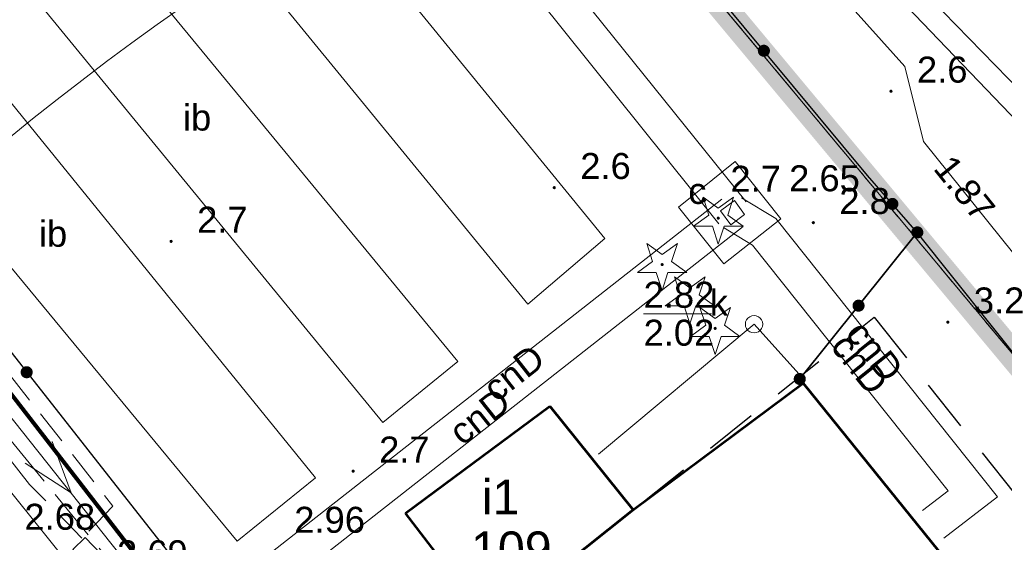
# Model space of a CAD drawing. Extents: x 5474185 to 5474933, y 5916077 to 5916824.
# Tile 221 of 256: x 5474610 to 5474638, y 5916410 to 5916425. Entities that reach past the tile are written whole.
import ezdxf
from ezdxf.enums import TextEntityAlignment as Align

# ---------------------------------------------------------------- set-up
doc = ezdxf.new("R2010")
doc.units = 0
for name, pattern in [('DASHDOT', [1, 0.5, -0.25, 0, -0.25]), ('PRZER1-1', [1, 0.5, -0.5]), ('PRZER2-1', [1.5, 1, -0.5]), ('PRZER3-1', [2, 1.5, -0.5]), ('PRZER3-2', [2.5, 1.5, -1])]:
    doc.linetypes.add(name, pattern=pattern)
doc.layers.add('1-GRAN', color=5, linetype='DASHDOT')
doc.layers.add('I-SCIANA', color=12, linetype='CONTINUOUS')
for name, color, linetype, lineweight in [('GESBZO', 253, 'CONTINUOUS', 50), ('GESBZO_O', 253, 'CONTINUOUS', 50), ('GESDZI', 253, 'CONTINUOUS', 18), ('GESUZY', 253, 'CONTINUOUS', 18), ('GSLKOG', 253, 'CONTINUOUS', 35), ('GSPRDI', 253, 'CONTINUOUS', 18), ('GSPWPN', 253, 'CONTINUOUS', 13), ('GSPWPN_O', 253, 'CONTINUOUS', 13), ('GSPWPS_O', 253, 'CONTINUOUS', 13), ('GSSIIN', 253, 'CONTINUOUS', 18), ('GSSIIN_O', 253, 'CONTINUOUS', 18), ('GSSKOA', 253, 'CONTINUOUS', 18), ('GSSUTR', 254, 'CONTINUOUS', 18), ('GULCPR', 254, 'CONTINUOUS', 18), ('GULCPR_O', 254, 'CONTINUOUS', 18), ('GULEPR', 254, 'CONTINUOUS', 18), ('GULGPR', 254, 'CONTINUOUS', 18), ('GULKPR', 7, 'CONTINUOUS', 18), ('GULWPR', 7, 'CONTINUOUS', 18), ('GUPIWZ', 253, 'CONTINUOUS', 18), ('GUPIWZ_O', 253, 'CONTINUOUS', 18), ('GUPKKS', 253, 'CONTINUOUS', 18), ('GUPKSD', 61, 'CONTINUOUS', 18), ('GUPPRZ_O', 40, 'CONTINUOUS', 18), ('GUSIKP', 253, 'CONTINUOUS', 18), ('IS HP zasięg', 251, 'CONTINUOUS', 20), ('IS ks', 34, 'CONTINUOUS', 40)]:
    doc.layers.add(name, color=color, linetype=linetype, lineweight=lineweight)
doc.styles.add('Arial', font='arial.ttf')

msp = doc.modelspace()

# ---------------------------------------------------------------- hatches: boundary and pattern name
at = {"layer": 'GSLKOG'}
for points in [[(5474631.448044, 5916423.544007), (5474631.403499, 5916423.554141), (5474631.363092, 5916423.575458), (5474631.329581, 5916423.606506), (5474631.305247, 5916423.64517), (5474631.291749, 5916423.688815), (5474631.290007, 5916423.734465), (5474631.30014, 5916423.779011), (5474631.321457, 5916423.819418), (5474631.352505, 5916423.852929), (5474631.391169, 5916423.877263), (5474631.434814, 5916423.890761), (5474631.480465, 5916423.892503), (5474631.525011, 5916423.88237), (5474631.565417, 5916423.861053), (5474631.598929, 5916423.830004), (5474631.623262, 5916423.791341), (5474631.63676, 5916423.747695), (5474631.638503, 5916423.702045), (5474631.628369, 5916423.657499), (5474631.607052, 5916423.617093), (5474631.576004, 5916423.583581), (5474631.53734, 5916423.559247), (5474631.493695, 5916423.54575)], [(5474631.448044, 5916423.544007), (5474631.403499, 5916423.554141), (5474631.363092, 5916423.575458), (5474631.329581, 5916423.606506), (5474631.305247, 5916423.64517), (5474631.291749, 5916423.688815), (5474631.290007, 5916423.734465), (5474631.30014, 5916423.779011), (5474631.321457, 5916423.819418), (5474631.352505, 5916423.852929), (5474631.391169, 5916423.877263), (5474631.434814, 5916423.890761), (5474631.480465, 5916423.892503), (5474631.525011, 5916423.88237), (5474631.565417, 5916423.861053), (5474631.598929, 5916423.830004), (5474631.623262, 5916423.791341), (5474631.63676, 5916423.747695), (5474631.638503, 5916423.702045), (5474631.628369, 5916423.657499), (5474631.607052, 5916423.617093), (5474631.576004, 5916423.583581), (5474631.53734, 5916423.559247), (5474631.493695, 5916423.54575)], [(5474635.15866, 5916419.125367), (5474635.113849, 5916419.134253), (5474635.072863, 5916419.154434), (5474635.038498, 5916419.184535), (5474635.013094, 5916419.222504), (5474634.998384, 5916419.265756), (5474634.995367, 5916419.31134), (5474635.004253, 5916419.356151), (5474635.024434, 5916419.397137), (5474635.054535, 5916419.431502), (5474635.092504, 5916419.456906), (5474635.135756, 5916419.471616), (5474635.18134, 5916419.474633), (5474635.226151, 5916419.465747), (5474635.267137, 5916419.445566), (5474635.301502, 5916419.415465), (5474635.326906, 5916419.377496), (5474635.341616, 5916419.334244), (5474635.344633, 5916419.28866), (5474635.335747, 5916419.243849), (5474635.315566, 5916419.202863), (5474635.285465, 5916419.168498), (5474635.247496, 5916419.143094), (5474635.204244, 5916419.128384)], [(5474635.15866, 5916419.125367), (5474635.113849, 5916419.134253), (5474635.072863, 5916419.154434), (5474635.038498, 5916419.184535), (5474635.013094, 5916419.222504), (5474634.998384, 5916419.265756), (5474634.995367, 5916419.31134), (5474635.004253, 5916419.356151), (5474635.024434, 5916419.397137), (5474635.054535, 5916419.431502), (5474635.092504, 5916419.456906), (5474635.135756, 5916419.471616), (5474635.18134, 5916419.474633), (5474635.226151, 5916419.465747), (5474635.267137, 5916419.445566), (5474635.301502, 5916419.415465), (5474635.326906, 5916419.377496), (5474635.341616, 5916419.334244), (5474635.344633, 5916419.28866), (5474635.335747, 5916419.243849), (5474635.315566, 5916419.202863), (5474635.285465, 5916419.168498), (5474635.247496, 5916419.143094), (5474635.204244, 5916419.128384)], [(5474635.909175, 5916418.306053), (5474635.863501, 5916418.307018), (5474635.819633, 5916418.319771), (5474635.78056, 5916418.343442), (5474635.748946, 5916418.37642), (5474635.726944, 5916418.416458), (5474635.716053, 5916418.460825), (5474635.717018, 5916418.506499), (5474635.729771, 5916418.550367), (5474635.753442, 5916418.58944), (5474635.78642, 5916418.621054), (5474635.826458, 5916418.643056), (5474635.870825, 5916418.653947), (5474635.916499, 5916418.652982), (5474635.960367, 5916418.640229), (5474635.99944, 5916418.616558), (5474636.031054, 5916418.58358), (5474636.053056, 5916418.543542), (5474636.063947, 5916418.499175), (5474636.062982, 5916418.453501), (5474636.050229, 5916418.409633), (5474636.026558, 5916418.37056), (5474635.99358, 5916418.338946), (5474635.953542, 5916418.316944)], [(5474634.214175, 5916416.191053), (5474634.168501, 5916416.192018), (5474634.124633, 5916416.204771), (5474634.08556, 5916416.228442), (5474634.053946, 5916416.26142), (5474634.031944, 5916416.301458), (5474634.021053, 5916416.345825), (5474634.022018, 5916416.391499), (5474634.034771, 5916416.435367), (5474634.058442, 5916416.47444), (5474634.09142, 5916416.506054), (5474634.131458, 5916416.528056), (5474634.175825, 5916416.538947), (5474634.221499, 5916416.537982), (5474634.265367, 5916416.525229), (5474634.30444, 5916416.501558), (5474634.336054, 5916416.46858), (5474634.358056, 5916416.428542), (5474634.368947, 5916416.384175), (5474634.367982, 5916416.338501), (5474634.355229, 5916416.294633), (5474634.331558, 5916416.25556), (5474634.29858, 5916416.223946), (5474634.258542, 5916416.201944)], [(5474634.214175, 5916416.191053), (5474634.168501, 5916416.192018), (5474634.124633, 5916416.204771), (5474634.08556, 5916416.228442), (5474634.053946, 5916416.26142), (5474634.031944, 5916416.301458), (5474634.021053, 5916416.345825), (5474634.022018, 5916416.391499), (5474634.034771, 5916416.435367), (5474634.058442, 5916416.47444), (5474634.09142, 5916416.506054), (5474634.131458, 5916416.528056), (5474634.175825, 5916416.538947), (5474634.221499, 5916416.537982), (5474634.265367, 5916416.525229), (5474634.30444, 5916416.501558), (5474634.336054, 5916416.46858), (5474634.358056, 5916416.428542), (5474634.368947, 5916416.384175), (5474634.367982, 5916416.338501), (5474634.355229, 5916416.294633), (5474634.331558, 5916416.25556), (5474634.29858, 5916416.223946), (5474634.258542, 5916416.201944)], [(5474610.184216, 5916414.271238), (5474610.139951, 5916414.282539), (5474610.100119, 5916414.304911), (5474610.067435, 5916414.336829), (5474610.044126, 5916414.376119), (5474610.03178, 5916414.420104), (5474610.031238, 5916414.465784), (5474610.042539, 5916414.510049), (5474610.064911, 5916414.549881), (5474610.096829, 5916414.582565), (5474610.136119, 5916414.605874), (5474610.180104, 5916414.61822), (5474610.225784, 5916414.618762), (5474610.270049, 5916414.607461), (5474610.309881, 5916414.585089), (5474610.342565, 5916414.553171), (5474610.365874, 5916414.513881), (5474610.37822, 5916414.469896), (5474610.378762, 5916414.424216), (5474610.367461, 5916414.379951), (5474610.345089, 5916414.340119), (5474610.313171, 5916414.307435), (5474610.273881, 5916414.284126), (5474610.229896, 5916414.27178)], [(5474610.184216, 5916414.271238), (5474610.139951, 5916414.282539), (5474610.100119, 5916414.304911), (5474610.067435, 5916414.336829), (5474610.044126, 5916414.376119), (5474610.03178, 5916414.420104), (5474610.031238, 5916414.465784), (5474610.042539, 5916414.510049), (5474610.064911, 5916414.549881), (5474610.096829, 5916414.582565), (5474610.136119, 5916414.605874), (5474610.180104, 5916414.61822), (5474610.225784, 5916414.618762), (5474610.270049, 5916414.607461), (5474610.309881, 5916414.585089), (5474610.342565, 5916414.553171), (5474610.365874, 5916414.513881), (5474610.37822, 5916414.469896), (5474610.378762, 5916414.424216), (5474610.367461, 5916414.379951), (5474610.345089, 5916414.340119), (5474610.313171, 5916414.307435), (5474610.273881, 5916414.284126), (5474610.229896, 5916414.27178)], [(5474632.519175, 5916414.076053), (5474632.473501, 5916414.077018), (5474632.429633, 5916414.089771), (5474632.39056, 5916414.113442), (5474632.358946, 5916414.14642), (5474632.336944, 5916414.186458), (5474632.326053, 5916414.230825), (5474632.327018, 5916414.276499), (5474632.339771, 5916414.320367), (5474632.363442, 5916414.35944), (5474632.39642, 5916414.391054), (5474632.436458, 5916414.413056), (5474632.480825, 5916414.423947), (5474632.526499, 5916414.422982), (5474632.570367, 5916414.410229), (5474632.60944, 5916414.386558), (5474632.641054, 5916414.35358), (5474632.663056, 5916414.313542), (5474632.673947, 5916414.269175), (5474632.672982, 5916414.223501), (5474632.660229, 5916414.179633), (5474632.636558, 5916414.14056), (5474632.60358, 5916414.108946), (5474632.563542, 5916414.086944)]]:
    msp.add_hatch(color=256, dxfattribs=at).paths.add_polyline_path(points)
at = {"layer": 'GSPRDI'}
for points in [[(5474630.15, 5916418.845), (5474630.136094, 5916418.847202), (5474630.12355, 5916418.853594), (5474630.113594, 5916418.86355), (5474630.107202, 5916418.876094), (5474630.105, 5916418.89), (5474630.107202, 5916418.903906), (5474630.113594, 5916418.91645), (5474630.12355, 5916418.926406), (5474630.136094, 5916418.932798), (5474630.15, 5916418.935), (5474630.163906, 5916418.932798), (5474630.17645, 5916418.926406), (5474630.186406, 5916418.91645), (5474630.192798, 5916418.903906), (5474630.195, 5916418.89), (5474630.192798, 5916418.876094), (5474630.186406, 5916418.86355), (5474630.17645, 5916418.853594), (5474630.163906, 5916418.847202)], [(5474628.53, 5916417.505), (5474628.516094, 5916417.507202), (5474628.50355, 5916417.513594), (5474628.493594, 5916417.52355), (5474628.487202, 5916417.536094), (5474628.485, 5916417.55), (5474628.487202, 5916417.563906), (5474628.493594, 5916417.57645), (5474628.50355, 5916417.586406), (5474628.516094, 5916417.592798), (5474628.53, 5916417.595), (5474628.543906, 5916417.592798), (5474628.55645, 5916417.586406), (5474628.566406, 5916417.57645), (5474628.572798, 5916417.563906), (5474628.575, 5916417.55), (5474628.572798, 5916417.536094), (5474628.566406, 5916417.52355), (5474628.55645, 5916417.513594), (5474628.543906, 5916417.507202)], [(5474629.33, 5916416.545), (5474629.316094, 5916416.547202), (5474629.30355, 5916416.553594), (5474629.293594, 5916416.56355), (5474629.287202, 5916416.576094), (5474629.285, 5916416.59), (5474629.287202, 5916416.603906), (5474629.293594, 5916416.61645), (5474629.30355, 5916416.626406), (5474629.316094, 5916416.632798), (5474629.33, 5916416.635), (5474629.343906, 5916416.632798), (5474629.35645, 5916416.626406), (5474629.366406, 5916416.61645), (5474629.372798, 5916416.603906), (5474629.375, 5916416.59), (5474629.372798, 5916416.576094), (5474629.366406, 5916416.56355), (5474629.35645, 5916416.553594), (5474629.343906, 5916416.547202)], [(5474630.06, 5916415.665), (5474630.046094, 5916415.667202), (5474630.03355, 5916415.673594), (5474630.023594, 5916415.68355), (5474630.017202, 5916415.696094), (5474630.015, 5916415.71), (5474630.017202, 5916415.723906), (5474630.023594, 5916415.73645), (5474630.03355, 5916415.746406), (5474630.046094, 5916415.752798), (5474630.06, 5916415.755), (5474630.073906, 5916415.752798), (5474630.08645, 5916415.746406), (5474630.096406, 5916415.73645), (5474630.102798, 5916415.723906), (5474630.105, 5916415.71), (5474630.102798, 5916415.696094), (5474630.096406, 5916415.68355), (5474630.08645, 5916415.673594), (5474630.073906, 5916415.667202)]]:
    msp.add_hatch(color=256, dxfattribs=at).paths.add_polyline_path(points)
at = {"layer": 'GSPWPN'}
for points in [[(5474635.13, 5916422.505), (5474635.118353, 5916422.506533), (5474635.1075, 5916422.511029), (5474635.09818, 5916422.51818), (5474635.091029, 5916422.5275), (5474635.086533, 5916422.538353), (5474635.085, 5916422.55), (5474635.086533, 5916422.561647), (5474635.091029, 5916422.5725), (5474635.09818, 5916422.58182), (5474635.1075, 5916422.588971), (5474635.118353, 5916422.593467), (5474635.13, 5916422.595), (5474635.141647, 5916422.593467), (5474635.1525, 5916422.588971), (5474635.16182, 5916422.58182), (5474635.168971, 5916422.5725), (5474635.173467, 5916422.561647), (5474635.175, 5916422.55), (5474635.173467, 5916422.538353), (5474635.168971, 5916422.5275), (5474635.16182, 5916422.51818), (5474635.1525, 5916422.511029), (5474635.141647, 5916422.506533)], [(5474625.42, 5916419.725), (5474625.408353, 5916419.726533), (5474625.3975, 5916419.731029), (5474625.38818, 5916419.73818), (5474625.381029, 5916419.7475), (5474625.376533, 5916419.758353), (5474625.375, 5916419.77), (5474625.376533, 5916419.781647), (5474625.381029, 5916419.7925), (5474625.38818, 5916419.80182), (5474625.3975, 5916419.808971), (5474625.408353, 5916419.813467), (5474625.42, 5916419.815), (5474625.431647, 5916419.813467), (5474625.4425, 5916419.808971), (5474625.45182, 5916419.80182), (5474625.458971, 5916419.7925), (5474625.463467, 5916419.781647), (5474625.465, 5916419.77), (5474625.463467, 5916419.758353), (5474625.458971, 5916419.7475), (5474625.45182, 5916419.73818), (5474625.4425, 5916419.731029), (5474625.431647, 5916419.726533)], [(5474629.75, 5916419.355), (5474629.738353, 5916419.356533), (5474629.7275, 5916419.361029), (5474629.71818, 5916419.36818), (5474629.711029, 5916419.3775), (5474629.706533, 5916419.388353), (5474629.705, 5916419.4), (5474629.706533, 5916419.411647), (5474629.711029, 5916419.4225), (5474629.71818, 5916419.43182), (5474629.7275, 5916419.438971), (5474629.738353, 5916419.443467), (5474629.75, 5916419.445), (5474629.761647, 5916419.443467), (5474629.7725, 5916419.438971), (5474629.78182, 5916419.43182), (5474629.788971, 5916419.4225), (5474629.793467, 5916419.411647), (5474629.795, 5916419.4), (5474629.793467, 5916419.388353), (5474629.788971, 5916419.3775), (5474629.78182, 5916419.36818), (5474629.7725, 5916419.361029), (5474629.761647, 5916419.356533)], [(5474632.89, 5916418.715), (5474632.878353, 5916418.716533), (5474632.8675, 5916418.721029), (5474632.85818, 5916418.72818), (5474632.851029, 5916418.7375), (5474632.846533, 5916418.748353), (5474632.845, 5916418.76), (5474632.846533, 5916418.771647), (5474632.851029, 5916418.7825), (5474632.85818, 5916418.79182), (5474632.8675, 5916418.798971), (5474632.878353, 5916418.803467), (5474632.89, 5916418.805), (5474632.901647, 5916418.803467), (5474632.9125, 5916418.798971), (5474632.92182, 5916418.79182), (5474632.928971, 5916418.7825), (5474632.933467, 5916418.771647), (5474632.935, 5916418.76), (5474632.933467, 5916418.748353), (5474632.928971, 5916418.7375), (5474632.92182, 5916418.72818), (5474632.9125, 5916418.721029), (5474632.901647, 5916418.716533)], [(5474614.37, 5916418.175), (5474614.358353, 5916418.176533), (5474614.3475, 5916418.181029), (5474614.33818, 5916418.18818), (5474614.331029, 5916418.1975), (5474614.326533, 5916418.208353), (5474614.325, 5916418.22), (5474614.326533, 5916418.231647), (5474614.331029, 5916418.2425), (5474614.33818, 5916418.25182), (5474614.3475, 5916418.258971), (5474614.358353, 5916418.263467), (5474614.37, 5916418.265), (5474614.381647, 5916418.263467), (5474614.3925, 5916418.258971), (5474614.40182, 5916418.25182), (5474614.408971, 5916418.2425), (5474614.413467, 5916418.231647), (5474614.415, 5916418.22), (5474614.413467, 5916418.208353), (5474614.408971, 5916418.1975), (5474614.40182, 5916418.18818), (5474614.3925, 5916418.181029), (5474614.381647, 5916418.176533)], [(5474636.77, 5916415.845), (5474636.758353, 5916415.846533), (5474636.7475, 5916415.851029), (5474636.73818, 5916415.85818), (5474636.731029, 5916415.8675), (5474636.726533, 5916415.878353), (5474636.725, 5916415.89), (5474636.726533, 5916415.901647), (5474636.731029, 5916415.9125), (5474636.73818, 5916415.92182), (5474636.7475, 5916415.928971), (5474636.758353, 5916415.933467), (5474636.77, 5916415.935), (5474636.781647, 5916415.933467), (5474636.7925, 5916415.928971), (5474636.80182, 5916415.92182), (5474636.808971, 5916415.9125), (5474636.813467, 5916415.901647), (5474636.815, 5916415.89), (5474636.813467, 5916415.878353), (5474636.808971, 5916415.8675), (5474636.80182, 5916415.85818), (5474636.7925, 5916415.851029), (5474636.781647, 5916415.846533)], [(5474619.62, 5916411.545), (5474619.608353, 5916411.546533), (5474619.5975, 5916411.551029), (5474619.58818, 5916411.55818), (5474619.581029, 5916411.5675), (5474619.576533, 5916411.578353), (5474619.575, 5916411.59), (5474619.576533, 5916411.601647), (5474619.581029, 5916411.6125), (5474619.58818, 5916411.62182), (5474619.5975, 5916411.628971), (5474619.608353, 5916411.633467), (5474619.62, 5916411.635), (5474619.631647, 5916411.633467), (5474619.6425, 5916411.628971), (5474619.65182, 5916411.62182), (5474619.658971, 5916411.6125), (5474619.663467, 5916411.601647), (5474619.665, 5916411.59), (5474619.663467, 5916411.578353), (5474619.658971, 5916411.5675), (5474619.65182, 5916411.55818), (5474619.6425, 5916411.551029), (5474619.631647, 5916411.546533)]]:
    msp.add_hatch(color=256, dxfattribs=at).paths.add_polyline_path(points)

# ---------------------------------------------------------------- linework, layer by layer
at = {"layer": '1-GRAN', "ltscale": 5, "const_width": 0.8, "elevation": 10.18}
msp.add_lwpolyline([(5474735.59, 5916295.78), (5474731.225, 5916301.37), (5474726.86, 5916306.96), (5474725.77, 5916305.39), (5474703.58, 5916333.12), (5474701.74, 5916331.62), (5474677.44, 5916362.23), (5474676.63, 5916366.83), (5474671.32, 5916373.56), (5474670.75, 5916377.23), (5474668.45, 5916379.86), (5474653.79, 5916398.05), (5474650.99, 5916400.16), (5474640.015, 5916413.29), (5474601.225, 5916459.83), (5474599.14, 5916462.32), (5474597.96, 5916464.18), (5474593.86, 5916465.7), (5474587.49, 5916468.01), (5474584.84, 5916471.31), (5474583.4, 5916473.15), (5474572.445, 5916486.895), (5474461.94, 5916622.65)], dxfattribs=at)
at = {"layer": 'GESBZO', "linetype": 'Continuous', "lineweight": 53}
for p, q in [((5474627.7, 5916410.48, 10.18), (5474632.6, 5916414.13, 10.18)), ((5474632.6, 5916414.13, 10.18), (5474636.51, 5916409.28, 10.18)), ((5474621.13, 5916410.38, 10.18), (5474625.29, 5916413.47, 10.18)), ((5474625.29, 5916413.47, 10.18), (5474627.7, 5916410.48, 10.18)), ((5474623.57, 5916407.2, 10.18), (5474621.13, 5916410.38, 10.18)), ((5474623.57, 5916407.2, 10.18), (5474627.7, 5916410.48, 10.18)), ((5474627.7, 5916410.48, 10.18), (5474623.57, 5916407.2, 10.18))]:
    msp.add_line(p, q, dxfattribs=at)
at = {"layer": 'GESDZI', "linetype": 'Continuous', "lineweight": 13}
for p, q in [((5474650.99, 5916400.16, 10.22), (5474599.14, 5916462.32, 10.22)), ((5474599.14, 5916462.32, 10.22), (5474650.99, 5916400.16, 10.22))]:
    msp.add_line(p, q, dxfattribs=at)
at = {"layer": 'GESUZY', "linetype": 'PRZER1-1', "lineweight": 13}
for p, q in [((5474650.99, 5916400.16, 10.08), (5474599.14, 5916462.32, 10.08)), ((5474599.14, 5916462.32, 10.08), (5474650.99, 5916400.16, 10.08))]:
    msp.add_line(p, q, dxfattribs=at)
at = {"layer": 'GSLKOG', "linetype": 'Continuous', "lineweight": 30}
for p, q in [((5474634.45, 5916420.12, 10.18), (5474618.9, 5916438.86, 10.18)), ((5474602.44, 5916424.32, 10.18), (5474617.97, 5916404.57, 10.18)), ((5474635.89, 5916418.48, 10.18), (5474634.45, 5916420.12, 10.18)), ((5474644.14, 5916408.1, 10.18), (5474635.89, 5916418.48, 10.18))]:
    msp.add_line(p, q, dxfattribs=at)
at = {"layer": 'GSLKOG', "linetype": 'Continuous', "lineweight": 35, "elevation": 10.18, "flags": 128}
msp.add_lwpolyline([(5474635.89, 5916418.48), (5474632.5, 5916414.25)], dxfattribs=at)
at = {"layer": 'GSPRDI', "elevation": 10.12, "flags": 128}
for points in [[(5474630.422471, 5916418.978531), (5474630.863338, 5916418.658222), (5474630.318396, 5916418.658222), (5474630.15, 5916418.139952), (5474629.981604, 5916418.658222), (5474629.436662, 5916418.658222), (5474629.877529, 5916418.978531), (5474629.709133, 5916419.496801), (5474630.15, 5916419.176493), (5474630.590867, 5916419.496801), (5474630.422471, 5916418.978531)], [(5474628.802471, 5916417.638531), (5474629.243338, 5916417.318222), (5474628.698396, 5916417.318222), (5474628.53, 5916416.799952), (5474628.361604, 5916417.318222), (5474627.816662, 5916417.318222), (5474628.257529, 5916417.638531), (5474628.089133, 5916418.156801), (5474628.53, 5916417.836493), (5474628.970867, 5916418.156801), (5474628.802471, 5916417.638531)], [(5474629.602471, 5916416.678531), (5474630.043338, 5916416.358222), (5474629.498396, 5916416.358222), (5474629.33, 5916415.839952), (5474629.161604, 5916416.358222), (5474628.616662, 5916416.358222), (5474629.057529, 5916416.678531), (5474628.889133, 5916417.196801), (5474629.33, 5916416.876493), (5474629.770867, 5916417.196801), (5474629.602471, 5916416.678531)], [(5474630.332471, 5916415.798531), (5474630.773338, 5916415.478222), (5474630.228396, 5916415.478222), (5474630.06, 5916414.959952), (5474629.891604, 5916415.478222), (5474629.346662, 5916415.478222), (5474629.787529, 5916415.798531), (5474629.619133, 5916416.316801), (5474630.06, 5916415.996493), (5474630.500867, 5916416.316801), (5474630.332471, 5916415.798531)]]:
    msp.add_lwpolyline(points, close=True, dxfattribs=at)
at = {"layer": 'GSSIIN', "linetype": 'Continuous', "lineweight": 13}
for p, q in [((5474614.09, 5916433.98, 10.18), (5474626.88, 5916418.3, 10.18)), ((5474624.66, 5916416.41, 10.18), (5474611.82, 5916432.11, 10.18)), ((5474609.74, 5916430.43, 10.18), (5474622.64, 5916414.75, 10.18)), ((5474620.48, 5916412.99, 10.18), (5474607.6, 5916428.71, 10.18)), ((5474605.77, 5916427.12, 10.18), (5474618.53, 5916411.4, 10.18)), ((5474616.28, 5916409.57, 10.18), (5474603.4, 5916425.15, 10.18)), ((5474626.88, 5916418.3, 10.18), (5474624.66, 5916416.41, 10.18)), ((5474622.64, 5916414.75, 10.18), (5474620.48, 5916412.99, 10.18)), ((5474618.53, 5916411.4, 10.18), (5474616.28, 5916409.57, 10.18))]:
    msp.add_line(p, q, dxfattribs=at)
at = {"layer": 'GSSKOA', "linetype": 'PRZER3-1', "lineweight": 13}
msp.add_line((5474617.04, 5916403.56, 10.18), (5474604.77, 5916418.56, 10.18), dxfattribs=at)
at = {"layer": 'GSSUTR', "linetype": 'PRZER2-1', "lineweight": 13}
for p, q in [((5474588.4, 5916441.59, 10.1), (5474612.69, 5916410.58, 10.1)), ((5474610.29, 5916411.21, 10.1), (5474595.93, 5916429.27, 10.1)), ((5474611.8, 5916409.66, 10.1), (5474610.29, 5916411.21, 10.1)), ((5474612.69, 5916410.58, 10.1), (5474611.8, 5916409.66, 10.1))]:
    msp.add_line(p, q, dxfattribs=at)
at = {"layer": 'GULCPR', "linetype": 'Continuous', "lineweight": 13}
for p, q in [((5474616.52, 5916437.33, 10.14), (5474630.95, 5916419.36, 10.14)), ((5474615.74, 5916436.7, 10.14), (5474630.17, 5916418.73, 10.14)), ((5474631.81, 5916418.88, 10.14), (5474630.82, 5916419.48, 10.14)), ((5474638.2, 5916410.85, 10.14), (5474631.81, 5916418.88, 10.14)), ((5474631.14, 5916418.11, 10.14), (5474630.3, 5916418.62, 10.14)), ((5474636.78, 5916411.02, 10.14), (5474631.14, 5916418.11, 10.14)), ((5474636.04, 5916410.46, 10.14), (5474636.78, 5916411.02, 10.14)), ((5474636.65, 5916409.66, 10.14), (5474638.2, 5916410.85, 10.14))]:
    msp.add_line(p, q, dxfattribs=at)
at = {"layer": 'GULCPR', "linetype": 'Continuous', "lineweight": 18, "elevation": 10.14, "flags": 128}
for points in [[(5474615.87, 5916408.16), (5474630.25, 5916419.44)], [(5474616.49, 5916407.37), (5474630.87, 5916418.65)]]:
    msp.add_lwpolyline(points, dxfattribs=at)
at = {"layer": 'GULEPR', "linetype": 'Continuous', "lineweight": 13}
msp.add_line((5474625.78, 5916392.99, 10.14), (5474601.68, 5916423.29, 10.14), dxfattribs=at)
at = {"layer": 'GULEPR', "elevation": 10.14, "flags": 128}
msp.add_lwpolyline([(5474610.159134, 5916411.826284), (5474611.48418, 5916410.963583), (5474610.941763, 5916412.448771)], dxfattribs=at)
at = {"layer": 'GULGPR', "linetype": 'Continuous', "lineweight": 13}
for p, q in [((5474635.53, 5916423.26, 10.14), (5474631.46, 5916427.81, 10.14)), ((5474636.07, 5916421.1, 10.14), (5474635.53, 5916423.26, 10.14)), ((5474642.7, 5916412.84, 10.14), (5474636.07, 5916421.1, 10.14))]:
    msp.add_line(p, q, dxfattribs=at)
at = {"layer": 'GULKPR', "linetype": 'Continuous', "lineweight": 13}
for p, q in [((5474627.48, 5916434.33, 10.14), (5474638.88, 5916422.53, 10.14)), ((5474627.08, 5916433.9, 10.14), (5474648.78, 5916411.2, 10.14))]:
    msp.add_line(p, q, dxfattribs=at)
at = {"layer": 'GULKPR', "linetype": 'Continuous', "lineweight": 18, "elevation": 10.14, "flags": 128}
for points in [[(5474616.57, 5916405), (5474588.11, 5916441.81)], [(5474626.7, 5916412.08), (5474631.18, 5916415.83)], [(5474632.65, 5916414.21), (5474631.18, 5916415.83)]]:
    msp.add_lwpolyline(points, dxfattribs=at)
at = {"layer": 'GULWPR', "linetype": 'Continuous', "lineweight": 13}
msp.add_line((5474618.01, 5916400.74, 10.14), (5474584.6, 5916442.18, 10.14), dxfattribs=at)
at = {"layer": 'GUPIWZ', "elevation": 10.18, "flags": 128}
msp.add_lwpolyline([(5474631.18, 5916416.08), (5474631.244705, 5916416.071481), (5474631.305, 5916416.046506), (5474631.356777, 5916416.006777), (5474631.396506, 5916415.955), (5474631.421481, 5916415.894705), (5474631.43, 5916415.83), (5474631.421481, 5916415.765295), (5474631.396506, 5916415.705), (5474631.356777, 5916415.653223), (5474631.305, 5916415.613494), (5474631.244705, 5916415.588519), (5474631.18, 5916415.58), (5474631.115295, 5916415.588519), (5474631.055, 5916415.613494), (5474631.003223, 5916415.653223), (5474630.963494, 5916415.705), (5474630.938519, 5916415.765295), (5474630.93, 5916415.83), (5474630.938519, 5916415.894705), (5474630.963494, 5916415.955), (5474631.003223, 5916416.006777), (5474631.055, 5916416.046506), (5474631.115295, 5916416.071481), (5474631.18, 5916416.08)], close=True, dxfattribs=at)
at = {"layer": 'GUPIWZ'}
msp.add_3dface([(5474630.507324, 5916418.700393, 10.18), (5474630.909607, 5916418.997324, 10.18), (5474630.612676, 5916419.399607, 10.18), (5474630.210393, 5916419.102676, 10.18)], dxfattribs=at)
at = {"layer": 'GUPKKS'}
msp.add_3dface([(5474612.225477, 5916408.606036, 10.16), (5474611.533543, 5916409.327997, 10.16), (5474611.894523, 5916409.673964, 10.16), (5474612.586457, 5916408.952003, 10.16)], dxfattribs=at)
at = {"layer": 'GUPKSD', "elevation": 10.16, "flags": 128}
msp.add_lwpolyline([(5474631.18, 5916416.08), (5474631.244705, 5916416.071481), (5474631.305, 5916416.046506), (5474631.356777, 5916416.006777), (5474631.396506, 5916415.955), (5474631.421481, 5916415.894705), (5474631.43, 5916415.83), (5474631.421481, 5916415.765295), (5474631.396506, 5916415.705), (5474631.356777, 5916415.653223), (5474631.305, 5916415.613494), (5474631.244705, 5916415.588519), (5474631.18, 5916415.58), (5474631.115295, 5916415.588519), (5474631.055, 5916415.613494), (5474631.003223, 5916415.653223), (5474630.963494, 5916415.705), (5474630.938519, 5916415.765295), (5474630.93, 5916415.83), (5474630.938519, 5916415.894705), (5474630.963494, 5916415.955), (5474631.003223, 5916416.006777), (5474631.055, 5916416.046506), (5474631.115295, 5916416.071481), (5474631.18, 5916416.08)], close=True, dxfattribs=at)
at = {"layer": 'GUPPRZ_O', "linetype": 'Continuous', "lineweight": 13, "elevation": 10.8, "flags": 128}
msp.add_lwpolyline([(5474627.996501, 5916416.132658), (5474629.956501, 5916416.132658)], dxfattribs=at)
at = {"layer": 'GUSIKP', "linetype": 'Continuous', "lineweight": 13}
for p, q in [((5474629, 5916419.21, 10.14), (5474630.64, 5916420.52, 10.14)), ((5474630.64, 5916420.52, 10.14), (5474631.95, 5916418.87, 10.14)), ((5474630.31, 5916417.57, 10.14), (5474629, 5916419.21, 10.14)), ((5474631.95, 5916418.87, 10.14), (5474630.31, 5916417.57, 10.14))]:
    msp.add_line(p, q, dxfattribs=at)
at = {"layer": 'I-SCIANA', "linetype": 'PRZER3-2', "elevation": 10.18}
msp.add_lwpolyline([(5474634.646984, 5916416.030614), (5474660.502339, 5916383.565876), (5474646.088164, 5916371.897258), (5474620.158953, 5916404.454732)], close=True, dxfattribs=at)
msp.add_lwpolyline([(5474634.646984, 5916416.030614), (5474660.502339, 5916383.565876), (5474646.088164, 5916371.897258), (5474620.158953, 5916404.454732)], close=True, dxfattribs=at)
at = {"layer": 'IS HP zasięg', "lineweight": 15, "ltscale": 0.7}
msp.add_circle((5474657.383907, 5916363.309527, 10.18), 75, dxfattribs=at)
at = {"layer": 'IS ks', "lineweight": 80, "ltscale": 0.7}
msp.add_line((5474588.11, 5916441.81, 10.14), (5474616.57, 5916405, 10.14), dxfattribs=at)

# ---------------------------------------------------------------- texts
at = {"layer": 'GESBZO_O', "linetype": 'Continuous', "lineweight": 0, "style": 'Arial'}
msp.add_text('i1', height=1, dxfattribs=at).set_placement((5474624.415, 5916410.345575, 10.8), align=Align.RIGHT)
msp.add_text('109', height=1, dxfattribs=at).set_placement((5474624.18125, 5916408.851287, 10.8), align=Align.CENTER)
at = {"layer": 'GSPWPN_O', "linetype": 'Continuous', "lineweight": 0, "style": 'Arial'}
for s, p in [('2.6', (5474635.88, 5916422.8, 10.8)), ('2.6', (5474626.17, 5916420.02, 10.8)), ('2.7', (5474630.5, 5916419.65, 10.8)), ('2.8', (5474633.64, 5916419.01, 10.8)), ('2.7', (5474615.12, 5916418.47, 10.8)), ('3.2', (5474637.52, 5916416.14, 10.8)), ('2.7', (5474620.37, 5916411.84, 10.8))]:
    msp.add_text(s, height=0.75, dxfattribs=at).set_placement(p)
at = {"layer": 'GSPWPS_O', "linetype": 'Continuous', "lineweight": 0, "style": 'Arial'}
msp.add_text('2.68', height=0.75, dxfattribs=at).set_placement((5474610.14, 5916409.9, 10.8))
at = {"layer": 'GSSIIN_O', "linetype": 'Continuous', "lineweight": 0, "style": 'Arial'}
for p in [(5474615.12, 5916421.417748, 10.8), (5474610.965, 5916418.066052, 10.8)]:
    msp.add_text('ib', height=0.75, dxfattribs=at).set_placement(p, align=Align.CENTER)
at = {"layer": 'GULCPR_O', "linetype": 'Continuous', "lineweight": 0, "style": 'Arial'}
for rotation, p in [(308.508239, (5474634.369026, 5916414.821602, 10.8)), (308.655812, (5474633.941289, 5916414.452144, 10.8)), (38.108347, (5474624.483219, 5916414.13262, 10.8)), (38.409914, (5474623.499358, 5916412.881954, 10.8))]:
    msp.add_text('cnD', height=0.75, rotation=rotation, dxfattribs=at).set_placement(p, align=Align.CENTER)
at = {"layer": 'GUPIWZ_O', "linetype": 'Continuous', "lineweight": 0, "style": 'Arial'}
for s, p in [('c', (5474629.81, 5916419.3, 10.8)), ('k', (5474630.43, 5916416.08, 10.8))]:
    msp.add_text(s, height=0.75, dxfattribs=at).set_placement(p, align=Align.RIGHT)
at = {"layer": 'GUPPRZ_O', "linetype": 'Continuous', "lineweight": 0, "style": 'Arial'}
msp.add_text('1.87', height=0.75, rotation=308.752739, dxfattribs=at).set_placement((5474636.324753, 5916420.31377, 10.8))
for s, p in [('2.65', (5474632.193103, 5916419.664846, 10.8)), ('2.82', (5474627.996501, 5916416.305158, 10.8)), ('2.02', (5474627.996501, 5916415.210158, 10.8)), ('2.96', (5474617.92208, 5916409.812956, 10.8)), ('2.69', (5474612.81, 5916408.846522, 10.8))]:
    msp.add_text(s, height=0.75, dxfattribs=at).set_placement(p)

doc.saveas('drawing.dxf')
